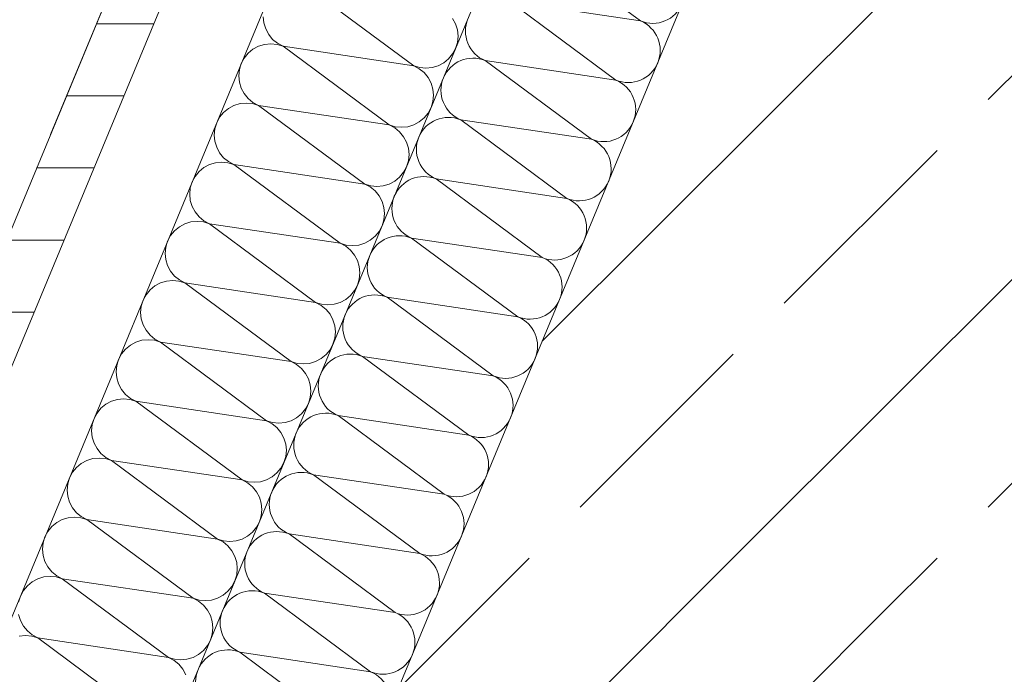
# Model space of a CAD drawing. Header units: metres. Extents: x -89 to 754, y -195 to 69.
# Tile 90 of 211: x -3.076 to -2.666, y 4.979 to 5.252. Entities that reach past the tile are written whole.
import ezdxf

# ---------------------------------------------------------------- set-up
doc = ezdxf.new("R2010")
doc.units = ezdxf.units.M
doc.header["$MEASUREMENT"] = 0
doc.linetypes.add('Strichlinie_ eng', pattern=[0.115, 0.075, -0.04])
for name, color, linetype in [('10 Fassade', 7, 'Continuous'), ('30 Dach', 7, 'Continuous'), ('95 Ausführungsplanung Bemaßung', 7, 'Continuous'), ('Neubau_10 Wand außen', 7, 'Continuous')]:
    doc.layers.add(name, color=color, linetype=linetype)
doc.styles.add('ERSTELLTER_STIL_3', font='ARIALN.TTF')
doc.dimstyles.new('ERSTELLTER_STIL__4', dxfattribs={"dimtxt": 0.15, "dimasz": 0.095143, "dimexe": 0.18, "dimexo": 0.0625, "dimgap": 0, "dimtad": 1, "dimzin": 0, "dimdsep": 46, "dimtxsty": 'ERSTELLTER_STIL_3', "dimblk": 'ARROWHEAD_6', "dimblk1": 'ARROWHEAD_6', "dimblk2": 'ARROWHEAD_6', "dimcen": 0.09, "dimse1": 1, "dimse2": 1, "dimclrd": 7, "dimclre": 7, "dimclrt": 7, "dimazin": 0, "dimtfac": 1, "dimtdec": 4, "dimtmove": 0, "dimatfit": 3, "dimfxl": 1, "dimtolj": 1, "dimtzin": 0, "dimarcsym": 0})
pattern_1 = [(45, (0, 0), (-0.0848528, 0.0848528), []), (45, (-0.04243, 0.04243), (-0.0848528, 0.0848528), [0.09, -0.03])]

# ---------------------------------------------------------------- blocks, each defined once
blk = doc.blocks.new('*X102')
at = {"layer": 'Neubau_10 Wand außen', "color": 8, "linetype": 'Continuous', "lineweight": 9}
for p, q in [((-2.95596, 5.26533), (-2.91179, 5.2326)), ((-2.9744, 5.25301), (-2.97414, 5.25041)), ((-2.89437, 5.25002), (-2.8956, 5.25233)), ((-2.97414, 5.25041), (-2.97338, 5.24791)), ((-2.89361, 5.24752), (-2.89437, 5.25002)), ((-2.97338, 5.24791), (-2.97215, 5.2456)), ((-2.97215, 5.2456), (-2.97049, 5.24358)), ((-2.89335, 5.24492), (-2.89361, 5.24752)), ((-2.89361, 5.24232), (-2.89335, 5.24492)), ((-2.97637, 5.24069), (-2.97868, 5.23946)), ((-2.97387, 5.24145), (-2.97637, 5.24069)), ((-2.97127, 5.24171), (-2.97387, 5.24145)), ((-2.96867, 5.24145), (-2.97127, 5.24171)), ((-2.97049, 5.24358), (-2.96847, 5.24193)), ((-2.96617, 5.24069), (-2.96867, 5.24145)), ((-2.96847, 5.24193), (-2.96617, 5.24069)), ((-2.96617, 5.24069), (-2.91179, 5.2326)), ((-2.96617, 5.24069), (-2.92199, 5.20797)), ((-2.89437, 5.23982), (-2.89361, 5.24232)), ((-2.98235, 5.23578), (-2.98359, 5.23348)), ((-2.9807, 5.2378), (-2.98235, 5.23578)), ((-2.97868, 5.23946), (-2.9807, 5.2378)), ((-2.89726, 5.23549), (-2.8956, 5.23751)), ((-2.8956, 5.23751), (-2.89437, 5.23982)), ((-2.98359, 5.23348), (-2.98435, 5.23098)), ((-2.91179, 5.2326), (-2.90929, 5.23184)), ((-2.90948, 5.23137), (-2.91179, 5.2326)), ((-2.90929, 5.23184), (-2.90669, 5.23159)), ((-2.90669, 5.23159), (-2.90409, 5.23184)), ((-2.90409, 5.23184), (-2.90158, 5.2326)), ((-2.90158, 5.2326), (-2.89928, 5.23383)), ((-2.89928, 5.23383), (-2.89726, 5.23549)), ((-2.98435, 5.23098), (-2.9846, 5.22837)), ((-2.9846, 5.22837), (-2.98435, 5.22577)), ((-2.90746, 5.22971), (-2.90948, 5.23137)), ((-2.90581, 5.22769), (-2.90746, 5.22971)), ((-2.90457, 5.22539), (-2.90581, 5.22769)), ((-2.98435, 5.22577), (-2.98359, 5.22327)), ((-2.90382, 5.22288), (-2.90457, 5.22539)), ((-2.98359, 5.22327), (-2.98235, 5.22097)), ((-2.98235, 5.22097), (-2.9807, 5.21895)), ((-2.90356, 5.22028), (-2.90382, 5.22288)), ((-2.90382, 5.21768), (-2.90356, 5.22028)), ((-2.98658, 5.21606), (-2.98888, 5.21482)), ((-2.98407, 5.21682), (-2.98658, 5.21606)), ((-2.98147, 5.21707), (-2.98407, 5.21682)), ((-2.97887, 5.21682), (-2.98147, 5.21707)), ((-2.9807, 5.21895), (-2.97868, 5.21729)), ((-2.97637, 5.21606), (-2.97887, 5.21682)), ((-2.97868, 5.21729), (-2.97637, 5.21606)), ((-2.97637, 5.21606), (-2.9322, 5.18333)), ((-2.97637, 5.21606), (-2.92199, 5.20797)), ((-2.90457, 5.21518), (-2.90382, 5.21768)), ((-2.9909, 5.21317), (-2.99256, 5.21115)), ((-2.98888, 5.21482), (-2.9909, 5.21317)), ((-2.90746, 5.21086), (-2.90581, 5.21288)), ((-2.90581, 5.21288), (-2.90457, 5.21518)), ((-2.99379, 5.20884), (-2.99455, 5.20634)), ((-2.99256, 5.21115), (-2.99379, 5.20884)), ((-2.92199, 5.20797), (-2.91949, 5.20721)), ((-2.91969, 5.20673), (-2.92199, 5.20797)), ((-2.91949, 5.20721), (-2.91689, 5.20695)), ((-2.91689, 5.20695), (-2.91429, 5.20721)), ((-2.91429, 5.20721), (-2.91179, 5.20797)), ((-2.91179, 5.20797), (-2.90948, 5.2092)), ((-2.90948, 5.2092), (-2.90746, 5.21086)), ((-2.99455, 5.20634), (-2.99481, 5.20374)), ((-2.99481, 5.20374), (-2.99455, 5.20114)), ((-2.91767, 5.20507), (-2.91969, 5.20673)), ((-2.91601, 5.20305), (-2.91767, 5.20507)), ((-2.91478, 5.20075), (-2.91601, 5.20305)), ((-2.99455, 5.20114), (-2.99379, 5.19864)), ((-2.91402, 5.19825), (-2.91478, 5.20075)), ((-2.99379, 5.19864), (-2.99256, 5.19633)), ((-2.99256, 5.19633), (-2.9909, 5.19431)), ((-2.91376, 5.19565), (-2.91402, 5.19825)), ((-2.91402, 5.19305), (-2.91376, 5.19565)), ((-2.99678, 5.19142), (-2.99909, 5.19019)), ((-2.99428, 5.19218), (-2.99678, 5.19142)), ((-2.99168, 5.19243), (-2.99428, 5.19218)), ((-2.98908, 5.19218), (-2.99168, 5.19243)), ((-2.9909, 5.19431), (-2.98888, 5.19265)), ((-2.98658, 5.19142), (-2.98908, 5.19218)), ((-2.98888, 5.19265), (-2.98658, 5.19142)), ((-2.98658, 5.19142), (-2.9322, 5.18333)), ((-2.98658, 5.19142), (-2.9424, 5.15869)), ((-2.91478, 5.19054), (-2.91402, 5.19305)), ((-3.00111, 5.18853), (-3.00276, 5.18651)), ((-2.99909, 5.19019), (-3.00111, 5.18853)), ((-2.91767, 5.18622), (-2.91601, 5.18824)), ((-2.91601, 5.18824), (-2.91478, 5.19054)), ((-3.004, 5.1842), (-3.00476, 5.1817)), ((-3.00276, 5.18651), (-3.004, 5.1842)), ((-2.9322, 5.18333), (-2.9297, 5.18257)), ((-2.92989, 5.1821), (-2.9322, 5.18333)), ((-2.9297, 5.18257), (-2.9271, 5.18231)), ((-2.9271, 5.18231), (-2.9245, 5.18257)), ((-2.9245, 5.18257), (-2.92199, 5.18333)), ((-2.92199, 5.18333), (-2.91969, 5.18456)), ((-2.91969, 5.18456), (-2.91767, 5.18622)), ((-3.00476, 5.1817), (-3.00501, 5.1791)), ((-3.00501, 5.1791), (-3.00476, 5.1765)), ((-2.92787, 5.18044), (-2.92989, 5.1821)), ((-2.92622, 5.17842), (-2.92787, 5.18044)), ((-2.92498, 5.17611), (-2.92622, 5.17842)), ((-3.00476, 5.1765), (-3.004, 5.174)), ((-2.92422, 5.17361), (-2.92498, 5.17611)), ((-3.004, 5.174), (-3.00276, 5.17169)), ((-3.00276, 5.17169), (-3.00111, 5.16967)), ((-2.92397, 5.17101), (-2.92422, 5.17361)), ((-2.92422, 5.16841), (-2.92397, 5.17101)), ((-3.00699, 5.16678), (-3.00929, 5.16555)), ((-3.00448, 5.16754), (-3.00699, 5.16678)), ((-3.00188, 5.1678), (-3.00448, 5.16754)), ((-2.99928, 5.16754), (-3.00188, 5.1678)), ((-3.00111, 5.16967), (-2.99909, 5.16801)), ((-2.99678, 5.16678), (-2.99928, 5.16754)), ((-2.99909, 5.16801), (-2.99678, 5.16678)), ((-2.99678, 5.16678), (-2.9424, 5.15869)), ((-2.99678, 5.16678), (-2.95261, 5.13405)), ((-2.92498, 5.16591), (-2.92422, 5.16841)), ((-3.01131, 5.16389), (-3.01297, 5.16187)), ((-3.00929, 5.16555), (-3.01131, 5.16389)), ((-2.92787, 5.16158), (-2.92622, 5.1636)), ((-2.92622, 5.1636), (-2.92498, 5.16591)), ((-3.0142, 5.15957), (-3.01496, 5.15707)), ((-3.01297, 5.16187), (-3.0142, 5.15957)), ((-2.9424, 5.15869), (-2.9399, 5.15793)), ((-2.9401, 5.15746), (-2.9424, 5.15869)), ((-2.9399, 5.15793), (-2.9373, 5.15768)), ((-2.9373, 5.15768), (-2.9347, 5.15793)), ((-2.9347, 5.15793), (-2.9322, 5.15869)), ((-2.9322, 5.15869), (-2.92989, 5.15992)), ((-2.92989, 5.15992), (-2.92787, 5.16158)), ((-3.01496, 5.15707), (-3.01522, 5.15446)), ((-3.01522, 5.15446), (-3.01496, 5.15186)), ((-2.93808, 5.1558), (-2.9401, 5.15746)), ((-2.93642, 5.15378), (-2.93808, 5.1558)), ((-3.01496, 5.15186), (-3.0142, 5.14936)), ((-2.93519, 5.15148), (-2.93642, 5.15378)), ((-2.93443, 5.14897), (-2.93519, 5.15148)), ((-3.0142, 5.14936), (-3.01297, 5.14706)), ((-3.01297, 5.14706), (-3.01131, 5.14504)), ((-2.93417, 5.14637), (-2.93443, 5.14897)), ((-2.93443, 5.14377), (-2.93417, 5.14637)), ((-3.01719, 5.14215), (-3.0195, 5.14091)), ((-3.01469, 5.1429), (-3.01719, 5.14215)), ((-3.01209, 5.14316), (-3.01469, 5.1429)), ((-3.00949, 5.1429), (-3.01209, 5.14316)), ((-3.01131, 5.14504), (-3.00929, 5.14338)), ((-3.00699, 5.14215), (-3.00949, 5.1429)), ((-3.00929, 5.14338), (-3.00699, 5.14215)), ((-3.00699, 5.14215), (-2.96281, 5.10942)), ((-3.00699, 5.14215), (-2.95261, 5.13405)), ((-2.93519, 5.14127), (-2.93443, 5.14377)), ((-3.02152, 5.13926), (-3.02317, 5.13724)), ((-3.0195, 5.14091), (-3.02152, 5.13926)), ((-2.93808, 5.13694), (-2.93642, 5.13897)), ((-2.93642, 5.13897), (-2.93519, 5.14127)), ((-3.02441, 5.13493), (-3.02517, 5.13243)), ((-3.02317, 5.13724), (-3.02441, 5.13493)), ((-2.95261, 5.13405), (-2.95011, 5.1333)), ((-2.9503, 5.13282), (-2.95261, 5.13405)), ((-2.94491, 5.1333), (-2.9424, 5.13405)), ((-2.9424, 5.13405), (-2.9401, 5.13529)), ((-2.9401, 5.13529), (-2.93808, 5.13694)), ((-3.02517, 5.13243), (-3.02542, 5.12983)), ((-3.02542, 5.12983), (-3.02517, 5.12723)), ((-2.94828, 5.13116), (-2.9503, 5.13282)), ((-2.95011, 5.1333), (-2.94751, 5.13304)), ((-2.94663, 5.12914), (-2.94828, 5.13116)), ((-2.94751, 5.13304), (-2.94491, 5.1333)), ((-3.02517, 5.12723), (-3.02441, 5.12473)), ((-2.94539, 5.12684), (-2.94663, 5.12914)), ((-2.94463, 5.12434), (-2.94539, 5.12684)), ((-3.02441, 5.12473), (-3.02317, 5.12242)), ((-3.02317, 5.12242), (-3.02152, 5.1204)), ((-2.94438, 5.12174), (-2.94463, 5.12434)), ((-2.94463, 5.11914), (-2.94438, 5.12174)), ((-3.0274, 5.11751), (-3.0297, 5.11628)), ((-3.02489, 5.11827), (-3.0274, 5.11751)), ((-3.02229, 5.11852), (-3.02489, 5.11827)), ((-3.01969, 5.11827), (-3.02229, 5.11852)), ((-3.02152, 5.1204), (-3.0195, 5.11874)), ((-3.01719, 5.11751), (-3.01969, 5.11827)), ((-3.0195, 5.11874), (-3.01719, 5.11751)), ((-3.01719, 5.11751), (-2.96281, 5.10942)), ((-3.01719, 5.11751), (-2.97302, 5.08478)), ((-2.94539, 5.11663), (-2.94463, 5.11914)), ((-3.03172, 5.11462), (-3.03338, 5.1126)), ((-3.0297, 5.11628), (-3.03172, 5.11462)), ((-2.94828, 5.11231), (-2.94663, 5.11433)), ((-2.94663, 5.11433), (-2.94539, 5.11663)), ((-3.03461, 5.11029), (-3.03537, 5.10779)), ((-3.03338, 5.1126), (-3.03461, 5.11029)), ((-2.96281, 5.10942), (-2.96031, 5.10866)), ((-2.96051, 5.10819), (-2.96281, 5.10942)), ((-2.95511, 5.10866), (-2.95261, 5.10942)), ((-2.95261, 5.10942), (-2.9503, 5.11065)), ((-2.9503, 5.11065), (-2.94828, 5.11231)), ((-3.03537, 5.10779), (-3.03563, 5.10519)), ((-3.03563, 5.10519), (-3.03537, 5.10259)), ((-2.95849, 5.10653), (-2.96051, 5.10819)), ((-2.96031, 5.10866), (-2.95771, 5.1084)), ((-2.95683, 5.10451), (-2.95849, 5.10653)), ((-2.95771, 5.1084), (-2.95511, 5.10866)), ((-3.03537, 5.10259), (-3.03461, 5.10009)), ((-2.9556, 5.1022), (-2.95683, 5.10451)), ((-2.95484, 5.0997), (-2.9556, 5.1022)), ((-3.03461, 5.10009), (-3.03338, 5.09778)), ((-3.03338, 5.09778), (-3.03172, 5.09576)), ((-2.95458, 5.0971), (-2.95484, 5.0997)), ((-2.95484, 5.0945), (-2.95458, 5.0971)), ((-3.0376, 5.09287), (-3.03991, 5.09164)), ((-3.0351, 5.09363), (-3.0376, 5.09287)), ((-3.0325, 5.09389), (-3.0351, 5.09363)), ((-3.0299, 5.09363), (-3.0325, 5.09389)), ((-3.03172, 5.09576), (-3.0297, 5.0941)), ((-3.0274, 5.09287), (-3.0299, 5.09363)), ((-3.0297, 5.0941), (-3.0274, 5.09287)), ((-3.0274, 5.09287), (-2.97302, 5.08478)), ((-3.0274, 5.09287), (-2.98322, 5.06014)), ((-2.9556, 5.092), (-2.95484, 5.0945)), ((-3.04193, 5.08998), (-3.04358, 5.08796)), ((-3.03991, 5.09164), (-3.04193, 5.08998)), ((-2.95849, 5.08767), (-2.95683, 5.08969)), ((-2.95683, 5.08969), (-2.9556, 5.092)), ((-3.04482, 5.08566), (-3.04557, 5.08316)), ((-3.04358, 5.08796), (-3.04482, 5.08566)), ((-2.97302, 5.08478), (-2.97052, 5.08402)), ((-2.97071, 5.08355), (-2.97302, 5.08478)), ((-2.96532, 5.08402), (-2.96281, 5.08478)), ((-2.96281, 5.08478), (-2.96051, 5.08601)), ((-2.96051, 5.08601), (-2.95849, 5.08767)), ((-3.04557, 5.08316), (-3.04583, 5.08055)), ((-3.04583, 5.08055), (-3.04557, 5.07795)), ((-2.96869, 5.08189), (-2.97071, 5.08355)), ((-2.97052, 5.08402), (-2.96792, 5.08377)), ((-2.96704, 5.07987), (-2.96869, 5.08189)), ((-2.96792, 5.08377), (-2.96532, 5.08402)), ((-3.04557, 5.07795), (-3.04482, 5.07545)), ((-2.9658, 5.07757), (-2.96704, 5.07987)), ((-2.96504, 5.07506), (-2.9658, 5.07757)), ((-3.04482, 5.07545), (-3.04358, 5.07315)), ((-3.04358, 5.07315), (-3.04193, 5.07113)), ((-2.96479, 5.07246), (-2.96504, 5.07506)), ((-2.96504, 5.06986), (-2.96479, 5.07246)), ((-3.0478, 5.06824), (-3.05011, 5.067)), ((-3.0453, 5.06899), (-3.0478, 5.06824)), ((-3.0427, 5.06925), (-3.0453, 5.06899)), ((-3.0401, 5.06899), (-3.0427, 5.06925)), ((-3.04193, 5.07113), (-3.03991, 5.06947)), ((-3.0376, 5.06824), (-3.0401, 5.06899)), ((-3.03991, 5.06947), (-3.0376, 5.06824)), ((-3.0376, 5.06824), (-2.99343, 5.03551)), ((-3.0376, 5.06824), (-2.98322, 5.06014)), ((-2.9658, 5.06736), (-2.96504, 5.06986)), ((-3.05213, 5.06535), (-3.05379, 5.06332)), ((-3.05011, 5.067), (-3.05213, 5.06535)), ((-2.96869, 5.06303), (-2.96704, 5.06506)), ((-2.96704, 5.06506), (-2.9658, 5.06736)), ((-3.05502, 5.06102), (-3.05578, 5.05852)), ((-3.05379, 5.06332), (-3.05502, 5.06102)), ((-2.98322, 5.06014), (-2.98072, 5.05939)), ((-2.98092, 5.05891), (-2.98322, 5.06014)), ((-2.97552, 5.05939), (-2.97302, 5.06014)), ((-2.97302, 5.06014), (-2.97071, 5.06138)), ((-2.97071, 5.06138), (-2.96869, 5.06303)), ((-3.05578, 5.05852), (-3.05604, 5.05592)), ((-3.05604, 5.05592), (-3.05578, 5.05332)), ((-2.9789, 5.05725), (-2.98092, 5.05891)), ((-2.98072, 5.05939), (-2.97812, 5.05913)), ((-2.97724, 5.05523), (-2.9789, 5.05725)), ((-2.97812, 5.05913), (-2.97552, 5.05939)), ((-3.05578, 5.05332), (-3.05502, 5.05081)), ((-2.97601, 5.05293), (-2.97724, 5.05523)), ((-2.97525, 5.05043), (-2.97601, 5.05293)), ((-3.05502, 5.05081), (-3.05379, 5.04851)), ((-3.05379, 5.04851), (-3.05213, 5.04649)), ((-2.97499, 5.04783), (-2.97525, 5.05043)), ((-2.97525, 5.04522), (-2.97499, 5.04783)), ((-3.05801, 5.0436), (-3.06032, 5.04237)), ((-3.05551, 5.04436), (-3.05801, 5.0436)), ((-3.05291, 5.04461), (-3.05551, 5.04436)), ((-3.05031, 5.04436), (-3.05291, 5.04461)), ((-3.05213, 5.04649), (-3.05011, 5.04483)), ((-3.0478, 5.0436), (-3.05031, 5.04436)), ((-3.05011, 5.04483), (-3.0478, 5.0436)), ((-3.0478, 5.0436), (-2.99343, 5.03551)), ((-3.0478, 5.0436), (-3.00363, 5.01087)), ((-2.97601, 5.04272), (-2.97525, 5.04522)), ((-3.06234, 5.04071), (-3.06399, 5.03869)), ((-3.06032, 5.04237), (-3.06234, 5.04071)), ((-2.9789, 5.0384), (-2.97724, 5.04042)), ((-2.97724, 5.04042), (-2.97601, 5.04272)), ((-3.06523, 5.03638), (-3.06598, 5.03388)), ((-3.06399, 5.03869), (-3.06523, 5.03638)), ((-2.99343, 5.03551), (-2.99093, 5.03475)), ((-2.99112, 5.03428), (-2.99343, 5.03551)), ((-2.98573, 5.03475), (-2.98322, 5.03551)), ((-2.98322, 5.03551), (-2.98092, 5.03674)), ((-2.98092, 5.03674), (-2.9789, 5.0384)), ((-3.06598, 5.03388), (-3.06624, 5.03128)), ((-3.06624, 5.03128), (-3.06598, 5.02868)), ((-2.9891, 5.03262), (-2.99112, 5.03428)), ((-2.99093, 5.03475), (-2.98833, 5.03449)), ((-2.98745, 5.0306), (-2.9891, 5.03262)), ((-2.98833, 5.03449), (-2.98573, 5.03475)), ((-3.06598, 5.02868), (-3.06523, 5.02618)), ((-2.98621, 5.02829), (-2.98745, 5.0306)), ((-2.98545, 5.02579), (-2.98621, 5.02829)), ((-3.06523, 5.02618), (-3.06399, 5.02387)), ((-3.06399, 5.02387), (-3.06234, 5.02185)), ((-2.9852, 5.02319), (-2.98545, 5.02579)), ((-2.98545, 5.02059), (-2.9852, 5.02319)), ((-3.06821, 5.01896), (-3.07052, 5.01773)), ((-3.06571, 5.01972), (-3.06821, 5.01896)), ((-3.06311, 5.01998), (-3.06571, 5.01972)), ((-3.06051, 5.01972), (-3.06311, 5.01998)), ((-3.06234, 5.02185), (-3.06032, 5.02019)), ((-3.05801, 5.01896), (-3.06051, 5.01972)), ((-3.06032, 5.02019), (-3.05801, 5.01896)), ((-3.05801, 5.01896), (-3.00363, 5.01087)), ((-3.05801, 5.01896), (-3.01384, 4.98623)), ((-2.98621, 5.01809), (-2.98545, 5.02059)), ((-3.07254, 5.01607), (-3.0742, 5.01405)), ((-3.07052, 5.01773), (-3.07254, 5.01607)), ((-2.9891, 5.01376), (-2.98745, 5.01578)), ((-2.98745, 5.01578), (-2.98621, 5.01809)), ((-3.07543, 5.01175), (-3.07619, 5.00924)), ((-3.0742, 5.01405), (-3.07543, 5.01175)), ((-3.00363, 5.01087), (-3.00113, 5.01011)), ((-3.00133, 5.00964), (-3.00363, 5.01087)), ((-2.99593, 5.01011), (-2.99343, 5.01087)), ((-2.99343, 5.01087), (-2.99112, 5.0121)), ((-2.99112, 5.0121), (-2.9891, 5.01376)), ((-2.99931, 5.00798), (-3.00133, 5.00964)), ((-3.00113, 5.01011), (-2.99853, 5.00986)), ((-2.99765, 5.00596), (-2.99931, 5.00798)), ((-2.99853, 5.00986), (-2.99593, 5.01011)), ((-3.07619, 5.00404), (-3.07543, 5.00154)), ((-2.99642, 5.00365), (-2.99765, 5.00596)), ((-2.99566, 5.00115), (-2.99642, 5.00365)), ((-3.07543, 5.00154), (-3.0742, 4.99924)), ((-3.0742, 4.99924), (-3.07254, 4.99722)), ((-2.9954, 4.99855), (-2.99566, 5.00115)), ((-2.99566, 4.99595), (-2.9954, 4.99855)), ((-3.07332, 4.99534), (-3.07592, 4.99508)), ((-3.07072, 4.99508), (-3.07332, 4.99534)), ((-3.07254, 4.99722), (-3.07052, 4.99556)), ((-3.06821, 4.99433), (-3.07072, 4.99508)), ((-3.07052, 4.99556), (-3.06821, 4.99433)), ((-3.06821, 4.99433), (-3.02404, 4.9616)), ((-3.06821, 4.99433), (-3.01384, 4.98623)), ((-2.99642, 4.99345), (-2.99566, 4.99595)), ((-2.99931, 4.98912), (-2.99765, 4.99114)), ((-2.99765, 4.99114), (-2.99642, 4.99345)), ((-3.01384, 4.98623), (-3.01134, 4.98548)), ((-3.01153, 4.985), (-3.01384, 4.98623)), ((-3.00614, 4.98548), (-3.00363, 4.98623)), ((-3.00363, 4.98623), (-3.00133, 4.98747)), ((-3.00133, 4.98747), (-2.99931, 4.98912)), ((-3.00951, 4.98334), (-3.01153, 4.985)), ((-3.01134, 4.98548), (-3.00874, 4.98522)), ((-3.00785, 4.98132), (-3.00951, 4.98334)), ((-3.00874, 4.98522), (-3.00614, 4.98548)), ((-3.00662, 4.97902), (-3.00785, 4.98132))]:
    blk.add_line(p, q, dxfattribs=at)
blk = doc.blocks.new('*X107')
at = {"layer": 'Neubau_10 Wand außen', "color": 8, "linetype": 'Continuous', "lineweight": 9}
for p, q in [((-2.86164, 5.28399), (-2.81747, 5.25126)), ((-2.87185, 5.25935), (-2.82767, 5.22662)), ((-2.87185, 5.25935), (-2.81747, 5.25126)), ((-2.88205, 5.23472), (-2.82767, 5.22662)), ((-2.88205, 5.23472), (-2.83788, 5.20199)), ((-2.89226, 5.21008), (-2.83788, 5.20199)), ((-2.89226, 5.21008), (-2.84808, 5.17735)), ((-2.90246, 5.18544), (-2.85829, 5.15271)), ((-2.90246, 5.18544), (-2.84808, 5.17735)), ((-2.91267, 5.1608), (-2.85829, 5.15271)), ((-2.91267, 5.1608), (-2.86849, 5.12808)), ((-2.92287, 5.13617), (-2.86849, 5.12808)), ((-2.92287, 5.13617), (-2.8787, 5.10344)), ((-2.93308, 5.11153), (-2.8889, 5.0788)), ((-2.93308, 5.11153), (-2.8787, 5.10344)), ((-2.94328, 5.08689), (-2.8889, 5.0788)), ((-2.94328, 5.08689), (-2.89911, 5.05417)), ((-2.95348, 5.06226), (-2.89911, 5.05417)), ((-2.95348, 5.06226), (-2.90931, 5.02953)), ((-2.96369, 5.03762), (-2.91952, 5.00489)), ((-2.96369, 5.03762), (-2.90931, 5.02953)), ((-2.97389, 5.01298), (-2.91952, 5.00489)), ((-2.97389, 5.01298), (-2.92972, 4.98026)), ((-2.9841, 4.98835), (-2.92972, 4.98026)), ((-2.9841, 4.98835), (-2.93993, 4.95562))]:
    blk.add_line(p, q, dxfattribs=at)
for centre, start, end in [((-2.81237, 5.26358), 247.5, 337.5), ((-2.87695, 5.24703), 157.5, 247.5), ((-2.82257, 5.23894), 337.5, 67.5), ((-2.88715, 5.2224), 67.5, 157.5), ((-2.82257, 5.23894), 247.5, 337.5), ((-2.88715, 5.2224), 157.5, 247.5), ((-2.83278, 5.21431), 337.5, 67.5), ((-2.89736, 5.19776), 67.5, 157.5), ((-2.83278, 5.21431), 247.5, 337.5), ((-2.89736, 5.19776), 157.5, 247.5), ((-2.84298, 5.18967), 337.5, 67.5), ((-2.90756, 5.17312), 67.5, 157.5), ((-2.84298, 5.18967), 247.5, 337.5), ((-2.90756, 5.17312), 157.5, 247.5), ((-2.85319, 5.16503), 337.5, 67.5), ((-2.91777, 5.14849), 67.5, 157.5), ((-2.85319, 5.16503), 247.5, 337.5), ((-2.91777, 5.14849), 157.5, 247.5), ((-2.86339, 5.1404), 337.5, 67.5), ((-2.92797, 5.12385), 67.5, 157.5), ((-2.86339, 5.1404), 247.5, 337.5), ((-2.92797, 5.12385), 157.5, 247.5), ((-2.8736, 5.11576), 337.5, 67.5), ((-2.93818, 5.09921), 67.5, 157.5), ((-2.8736, 5.11576), 247.5, 337.5), ((-2.93818, 5.09921), 157.5, 247.5), ((-2.8838, 5.09112), 337.5, 67.5), ((-2.94838, 5.07458), 67.5, 157.5), ((-2.8838, 5.09112), 247.5, 337.5), ((-2.94838, 5.07458), 157.5, 247.5), ((-2.89401, 5.06648), 337.5, 67.5), ((-2.95859, 5.04994), 67.5, 157.5), ((-2.89401, 5.06648), 247.5, 337.5), ((-2.95859, 5.04994), 157.5, 247.5), ((-2.90421, 5.04185), 337.5, 67.5), ((-2.96879, 5.0253), 67.5, 157.5), ((-2.90421, 5.04185), 247.5, 337.5), ((-2.96879, 5.0253), 157.5, 247.5), ((-2.91442, 5.01721), 337.5, 67.5), ((-2.979, 5.00067), 67.5, 157.5), ((-2.91442, 5.01721), 247.5, 337.5), ((-2.979, 5.00067), 157.5, 247.5), ((-2.92462, 4.99257), 337.5, 67.5), ((-2.9892, 4.97603), 67.5, 157.5), ((-2.92462, 4.99257), 247.5, 337.5), ((-2.9892, 4.97603), 157.5, 247.5), ((-2.93483, 4.96794), 337.5, 67.5)]:
    blk.add_arc(centre, 0.01333, start, end, dxfattribs=at)
blk = doc.blocks.new('*D735')
at = {"layer": '95 Ausführungsplanung Bemaßung', "color": 7, "linetype": 'Continuous', "lineweight": 9}
for p, q in [((-1.35914, 15.06575), (-0.28907, 17.64914)), ((-1.38624, 15.13117), (-1.33204, 15.00032)), ((-1.2724, 15.02982), (-1.44589, 15.10168)), ((-5.29202, 5.57093), (-1.35914, 15.06575)), ((-5.31912, 5.63636), (-5.26492, 5.50551))]:
    blk.add_line(p, q, dxfattribs=at)
at = {"layer": '95 Ausführungsplanung Bemaßung', "color": 7, "lineweight": 9, "insert": (-3.41641, 10.08627), "char_height": 0.15, "attachment_point": 7, "rotation": 67.5, "style": 'ERSTELLTER_STIL_3'}
blk.add_mtext('\\A1;{\\pql;\\fArial Narrow|b0|i0|c0|p0;\\W1.000000;10,27\\fArial Narrow|b0|i0|c0|p0;\\W1.000000;\\A1{\\H.66x;\\S5^  ;}}', dxfattribs=at)
blk = doc.blocks.new('ARROWHEAD_6')
at = {"color": 0, "linetype": 'Continuous', "lineweight": 0}
for p, q in [((-0.5, -0.5), (0.5, 0.5)), ((0, 0), (-1, 0))]:
    blk.add_line(p, q, dxfattribs=at)
blk = doc.blocks.new('*D740')
at = {"layer": '95 Ausführungsplanung Bemaßung', "color": 7, "linetype": 'Continuous', "lineweight": 9}
for p, q in [((-4.92247, 5.41786), (-4.83751, 5.62296)), ((-4.94957, 5.48329), (-4.89537, 5.35244)), ((-4.83573, 5.38193), (-5.00921, 5.45379)), ((-8.81168, -3.97153), (-4.92247, 5.41786)), ((-8.83878, -3.9061), (-8.78458, -4.03695)), ((-8.72494, -4.00746), (-8.89843, -3.9356)), ((-8.90353, -4.19326), (-8.81168, -3.97153))]:
    blk.add_line(p, q, dxfattribs=at)
at = {"layer": '95 Ausführungsplanung Bemaßung', "color": 7, "lineweight": 9, "char_height": 0.15, "attachment_point": 7, "rotation": 67.5, "style": 'ERSTELLTER_STIL_3'}
for s, insert in [('\\A1;{\\pql;\\fArial Narrow|b0|i0|c0|p0;\\W1.000000;22}', (-5.04327, 5.20463)), ('\\A1;{\\pql;\\fArial Narrow|b0|i0|c0|p0;\\W1.000000;10,16\\fArial Narrow|b0|i0|c0|p0;\\W1.000000;\\A1{\\H.66x;\\S5^  ;}}', (-6.9579, 0.49109)), ('\\A1;{\\pql;\\fArial Narrow|b0|i0|c0|p0;\\W1.000000;24}', (-8.82024, -3.91378))]:
    blk.add_mtext(s, dxfattribs=dict(at, insert=insert))
blk = doc.blocks.new('*D741')
at = {"layer": '95 Ausführungsplanung Bemaßung', "color": 7, "linetype": 'Continuous', "lineweight": 9}
for p, q in [((-4.83751, 5.62296), (-4.74567, 5.84469)), ((-4.86461, 5.68839), (-4.81041, 5.55754)), ((-4.75077, 5.58703), (-4.92426, 5.65889)), ((-4.92247, 5.41786), (-4.83751, 5.62296)), ((-4.94957, 5.48329), (-4.89537, 5.35244))]:
    blk.add_line(p, q, dxfattribs=at)
blk = doc.blocks.new('*D742')
at = {"layer": '95 Ausführungsplanung Bemaßung', "color": 7, "linetype": 'Continuous', "lineweight": 9}
for p, q in [((-4.77277, 5.91012), (-4.71857, 5.77927)), ((-4.83751, 5.62296), (-4.74567, 5.84469)), ((-4.86461, 5.68839), (-4.81041, 5.55754)), ((-4.75077, 5.58703), (-4.92426, 5.65889))]:
    blk.add_line(p, q, dxfattribs=at)
blk = doc.blocks.new('*D743')
at = {"layer": '95 Ausführungsplanung Bemaßung', "color": 7, "linetype": 'Continuous', "lineweight": 9}
for p, q in [((-1.04636, 14.77563), (-0.98959, 14.91268)), ((-1.07346, 14.84106), (-1.01925, 14.7102)), ((-4.74567, 5.84469), (-1.04636, 14.77563)), ((-4.77277, 5.91012), (-4.71857, 5.77927)), ((-4.65893, 5.80876), (-4.83241, 5.88062)), ((-4.83751, 5.62296), (-4.74567, 5.84469))]:
    blk.add_line(p, q, dxfattribs=at)
at = {"layer": '95 Ausführungsplanung Bemaßung', "color": 7, "lineweight": 9, "char_height": 0.15, "attachment_point": 7, "rotation": 67.5, "style": 'ERSTELLTER_STIL_3'}
for s, insert in [('\\A1;{\\pql;\\fArial Narrow|b0|i0|c0|p0;\\W1.000000;15}', (-1.16715, 14.5624)), ('\\A1;{\\pql;\\fArial Narrow|b0|i0|c0|p0;\\W1.000000;9,66\\fArial Narrow|b0|i0|c0|p0;\\W1.000000;\\A1{\\H.66x;\\S5^  ;}}', (-2.96836, 10.1227)), ('\\A1;{\\pql;\\fArial Narrow|b0|i0|c0|p0;\\W1.000000;24}', (-4.75422, 5.90244))]:
    blk.add_mtext(s, dxfattribs=dict(at, insert=insert))
blk = doc.blocks.new('*D755')
at = {"layer": '95 Ausführungsplanung Bemaßung', "color": 7, "linetype": 'Continuous', "lineweight": 9}
for p, q in [((-4.55292, 5.26479), (-4.37612, 5.69162)), ((-4.58002, 5.33021), (-4.52582, 5.19936)), ((-4.46617, 5.22886), (-4.63966, 5.30072)), ((-5.52034, 2.92922), (-4.55292, 5.26479)), ((-5.54744, 2.99465), (-5.49324, 2.86379)), ((-5.4336, 2.89329), (-5.60709, 2.96515)), ((-7.43759, -1.69942), (-5.52034, 2.92922))]:
    blk.add_line(p, q, dxfattribs=at)
at = {"layer": '95 Ausführungsplanung Bemaßung', "color": 7, "lineweight": 9, "insert": (-5.12902, 3.95234), "char_height": 0.15, "attachment_point": 7, "rotation": 67.5, "style": 'ERSTELLTER_STIL_3'}
blk.add_mtext('\\A1;{\\pql;\\fArial Narrow|b0|i0|c0|p0;\\W1.000000;2,53}', dxfattribs=at)
blk = doc.blocks.new('*D756')
at = {"layer": '95 Ausführungsplanung Bemaßung', "color": 7, "linetype": 'Continuous', "lineweight": 9}
for p, q in [((-4.37612, 5.69162), (-4.22879, 6.04731)), ((-4.40322, 5.75705), (-4.34902, 5.62619)), ((-4.28938, 5.65569), (-4.46286, 5.72755)), ((-4.55292, 5.26479), (-4.37612, 5.69162)), ((-4.58002, 5.33021), (-4.52582, 5.19936)), ((-4.46617, 5.22886), (-4.63966, 5.30072))]:
    blk.add_line(p, q, dxfattribs=at)
at = {"layer": '95 Ausführungsplanung Bemaßung', "color": 7, "lineweight": 9, "insert": (-4.52919, 5.40046), "char_height": 0.15, "attachment_point": 7, "rotation": 67.5, "style": 'ERSTELLTER_STIL_3'}
blk.add_mtext('\\A1;{\\pql;\\fArial Narrow|b0|i0|c0|p0;\\W1.000000;46}', dxfattribs=at)
blk = doc.blocks.new('*D757')
at = {"layer": '95 Ausführungsplanung Bemaßung', "color": 7, "linetype": 'Continuous', "lineweight": 9}
for p, q in [((-4.25589, 6.11274), (-4.20169, 5.98189)), ((-4.37612, 5.69162), (-4.22879, 6.04731)), ((-4.40322, 5.75705), (-4.34902, 5.62619))]:
    blk.add_line(p, q, dxfattribs=at)
at = {"layer": '95 Ausführungsplanung Bemaßung', "color": 7, "lineweight": 9, "insert": (-4.3724, 5.75941), "char_height": 0.15, "attachment_point": 7, "rotation": 67.5, "style": 'ERSTELLTER_STIL_3'}
blk.add_mtext('\\A1;{\\pql;\\fArial Narrow|b0|i0|c0|p0;\\W1.000000;38\\fArial Narrow|b0|i0|c0|p0;\\W1.000000;\\A1{\\H.66x;\\S5^  ;}}', dxfattribs=at)
blk = doc.blocks.new('*D798')
at = {"layer": '95 Ausführungsplanung Bemaßung', "color": 7, "linetype": 'Continuous', "lineweight": 9}
for p, q in [((-3.6738, 3.72917), (-3.60194, 3.90266)), ((-3.70726, 3.84466), (-3.63787, 3.81592)), ((-3.57244, 3.84302), (-3.70329, 3.78882)), ((-3.63787, 3.81592), (-3.43277, 3.73096)), ((-3.4687, 3.64422), (-3.39684, 3.81771)), ((-3.36734, 3.75806), (-3.49819, 3.70386)), ((-3.43277, 3.73096), (-3.21103, 3.63912))]:
    blk.add_line(p, q, dxfattribs=at)
at = {"layer": '95 Ausführungsplanung Bemaßung', "color": 7, "lineweight": 9, "insert": (-3.8511, 3.93671), "char_height": 0.15, "attachment_point": 7, "rotation": 337.5, "style": 'ERSTELLTER_STIL_3'}
blk.add_mtext('\\A1;{\\pql;\\fArial Narrow|b0|i0|c0|p0;\\W1.000000;22}', dxfattribs=at)
blk = doc.blocks.new('*D799')
at = {"layer": '95 Ausführungsplanung Bemaßung', "color": 7, "linetype": 'Continuous', "lineweight": 9}
for p, q in [((-3.36734, 3.75806), (-3.49819, 3.70386)), ((-3.43277, 3.73096), (-3.21103, 3.63912)), ((-3.24697, 3.55237), (-3.1751, 3.72586)), ((-3.14561, 3.66622), (-3.27646, 3.61202)), ((-3.21103, 3.63912), (-2.04695, 3.15694))]:
    blk.add_line(p, q, dxfattribs=at)
blk = doc.blocks.new('*D800')
at = {"layer": '95 Ausführungsplanung Bemaßung', "color": 7, "linetype": 'Continuous', "lineweight": 9}
for p, q in [((-3.14561, 3.66622), (-3.27646, 3.61202)), ((-3.21103, 3.63912), (-2.04695, 3.15694)), ((-2.08288, 3.07019), (-2.01102, 3.24368)), ((-1.98152, 3.18404), (-2.11237, 3.12984)), ((-2.04695, 3.15694), (-1.82522, 3.06509))]:
    blk.add_line(p, q, dxfattribs=at)
at = {"layer": '95 Ausführungsplanung Bemaßung', "color": 7, "lineweight": 9, "char_height": 0.15, "attachment_point": 7, "rotation": 337.5, "style": 'ERSTELLTER_STIL_3'}
for s, insert in [('\\A1;{\\pql;\\fArial Narrow|b0|i0|c0|p0;\\W1.000000;24}', (-3.15329, 3.64767)), ('\\A1;{\\pql;\\fArial Narrow|b0|i0|c0|p0;\\W1.000000;1,26}', (-2.77365, 3.49042)), ('\\A1;{\\pql;\\fArial Narrow|b0|i0|c0|p0;\\W1.000000;24}', (-2.26018, 3.27773))]:
    blk.add_mtext(s, dxfattribs=dict(at, insert=insert))
blk = doc.blocks.new('*D810')
at = {"layer": '95 Ausführungsplanung Bemaßung', "color": 7, "linetype": 'Continuous', "lineweight": 9}
for p, q in [((2.78623, 26.11882), (2.81498, 26.18822)), ((2.81333, 26.0534), (2.75913, 26.18425)), ((2.87298, 26.08289), (2.69949, 26.15475)), ((-9.73715, -4.11531), (2.78623, 26.11882)), ((-9.76425, -4.04988), (-9.71005, -4.18074)), ((-9.65041, -4.15124), (-9.8239, -4.07938)), ((-9.7659, -4.1847), (-9.73715, -4.11531))]:
    blk.add_line(p, q, dxfattribs=at)
at = {"layer": '95 Ausführungsplanung Bemaßung', "color": 7, "lineweight": 9, "insert": (-3.56629, 10.76968), "char_height": 0.15, "attachment_point": 7, "rotation": 67.5, "style": 'ERSTELLTER_STIL_3'}
blk.add_mtext('\\A1;{\\pql;\\fArial Narrow|b0|i0|c0|p0;\\W1.000000;32,72\\fArial Narrow|b0|i0|c0|p0;\\W1.000000;\\A1{\\H.66x;\\S5^  ;}}', dxfattribs=at)
blk = doc.blocks.new('*D873')
at = {"layer": '95 Ausführungsplanung Bemaßung', "color": 7, "linetype": 'Continuous', "lineweight": 9}
for p, q in [((-2.74872, 5.9625), (-2.82058, 5.78902)), ((-2.78465, 5.87576), (-2.85405, 5.90451)), ((-2.71923, 5.90286), (-2.85008, 5.84866)), ((-2.57955, 5.79081), (-2.78465, 5.87576)), ((-2.54362, 5.87755), (-2.61548, 5.70406)), ((-2.64498, 5.76371), (-2.51412, 5.81791)), ((-2.35782, 5.69896), (-2.57955, 5.79081))]:
    blk.add_line(p, q, dxfattribs=at)
at = {"layer": '95 Ausführungsplanung Bemaßung', "color": 7, "lineweight": 9, "insert": (-2.99789, 5.99656), "char_height": 0.15, "attachment_point": 7, "rotation": 337.5, "style": 'ERSTELLTER_STIL_3'}
blk.add_mtext('\\A1;{\\pql;\\fArial Narrow|b0|i0|c0|p0;\\W1.000000;22}', dxfattribs=at)

msp = doc.modelspace()

# ---------------------------------------------------------------- hatches: boundary and pattern name
at = {"layer": 'Neubau_10 Wand außen', "linetype": 'Continuous', "lineweight": 9}
h = msp.add_hatch(dxfattribs=at)
h.set_pattern_fill('Holzwerkstoff_Sperrholz__D2', color=8, style=0, pattern_type=2)
h.set_pattern_definition([(0, (0, 0), (0, 0.03), [])])
h.paths.add_polyline_path([(-3.2512, 4.74941), (-3.23088, 4.74099), (-2.91516, 5.50319), (-2.93549, 5.51161)])
at = {"layer": 'Neubau_10 Wand außen', "linetype": 'Continuous', "lineweight": 0, "true_color": 0x000000}
h = msp.add_hatch(dxfattribs=at)
h.set_pattern_fill('Beton_Stahlbeton_0001', color=18, style=0, pattern_type=2)
h.set_pattern_definition(pattern_1)
h.paths.add_polyline_path([(-2.73039, 5.42666), (-2.87772, 5.07096), (-2.65599, 4.97912), (-2.50866, 5.33481), (-2.66571, 5.39987)])
h = msp.add_hatch(dxfattribs=at)
h.set_pattern_fill('Beton_Stahlbeton_0001', color=18, style=0, pattern_type=2)
h.set_pattern_definition(pattern_1)
h.paths.add_polyline_path([(-2.87772, 5.07096), (-2.96956, 4.84923), (-2.65599, 4.97912)])

# ---------------------------------------------------------------- linework, layer by layer
at = {"layer": '30 Dach', "color": 7, "linetype": 'Strichlinie_ eng', "lineweight": 9}
msp.add_line((-7.04283, -4.40439), (-2.89148, 5.61786), dxfattribs=at)
at = {"layer": 'Neubau_10 Wand außen', "color": 7, "linetype": 'Continuous', "lineweight": 13}
for p, q in [((-2.91516, 5.50319), (-3.21557, 4.77795)), ((-2.87821, 5.48789), (-3.148, 4.83655)), ((-2.8043, 5.45727), (-3.04347, 4.87985)), ((-2.73039, 5.42666), (-2.87772, 5.07096)), ((-2.87772, 5.07096), (-2.96956, 4.84923))]:
    msp.add_line(p, q, dxfattribs=at)
at = {"layer": 'Neubau_10 Wand außen', "color": 7, "linetype": 'Continuous', "lineweight": 13, "flags": 128}
msp.add_lwpolyline([(-2.93549, 5.51161), (-3.25962, 4.72909)], dxfattribs=at)

# ---------------------------------------------------------------- block references
at = {"layer": 'Neubau_10 Wand außen', "color": 7, "lineweight": 9}
for name in ['*X102', '*X107']:
    msp.add_blockref(name, (0, 0), dxfattribs=at)

# ---------------------------------------------------------------- texts
at = {"layer": '10 Fassade', "color": 7, "linetype": 'Continuous', "lineweight": 9, "insert": (-3.26004, 4.82834), "char_height": 0.125, "attachment_point": 7, "rotation": 67.5, "style": 'ERSTELLTER_STIL_3'}
msp.add_mtext('\\A1;{\\pql;\\fArial Narrow|b0|i0|c0|p0;\\W1.000000;Holz\\fArial Narrow|b0|i0|c0|p0;\\W1.000000;fassade}', dxfattribs=at)

# ---------------------------------------------------------------- dimensions: what is measured, and where the dimension line sits
at = {"layer": '95 Ausführungsplanung Bemaßung', "color": 7, "linetype": 'Continuous', "lineweight": 9}
for base, p1, p2, angle, picture, middle, turn in [((2.78623, 26.11882), (-7.3352, -5.11023), (5.18819, 25.1239), 67.5, '*D810', (-3.49438, 11.23045), 67.5), ((-1.35914, 15.06575), (-3.25962, 4.72909), (0.67326, 14.2239), 67.5, '*D735', (-3.34451, 10.54703), 67.5), ((-1.04636, 14.77563), (-2.07394, 4.73803), (0.8216, 14.0019), 67.5, '*D743', (-2.9183, 10.53073), 67.5), ((-3.43277, 3.73096), (-3.25962, 4.72909), (-1.07398, 9.42557), 337.5, '*D798', (-3.71693, 3.96232), 337.5), ((-3.21103, 3.63912), (-1.07398, 9.42557), (-0.83701, 9.37051), 337.5, '*D799', (-3.01912, 3.67328), 337.5), ((-2.78465, 5.87576), (-1.07398, 9.42557), (-3.25962, 4.72909), 157.5, '*D873', (-2.86372, 6.02216), 337.5), ((-2.04695, 3.15694), (-0.83701, 9.37051), (-3.5576, -0.4901), 337.5, '*D800', (-2.56555, 3.4854), 337.5), ((-4.228786, 6.047314), (-2.073944, 4.738028), (-2.730386, 5.426657), 67.5, '*D757', (-4.327649, 6.083015), 67.5), ((-4.37612, 5.69162), (-3.25962, 4.72909), (-2.07394, 4.73803), 67.5, '*D756', (-4.5548, 5.53463), 67.5), ((-4.74567, 5.84469), (-2.27665, 4.56222), (-2.07394, 4.73803), 67.5, '*D742', (-4.77983, 6.0366), 67.5), ((-4.83751, 5.62296), (-3.25962, 4.72909), (-2.27665, 4.56222), 67.5, '*D741', (-5.06887, 5.33879), 67.5), ((-4.55292, 5.26479), (-2.57145, 1.70775), (-3.25962, 4.72909), 67.5, '*D755', (-5.124, 4.16045), 67.5), ((-4.92247, 5.41786), (1.3236, -8.1697), (-3.25962, 4.72909), 67.5, '*D740', (-6.886, 0.95186), 67.5)]:
    dim = msp.add_linear_dim(base=base, p1=p1, p2=p2, angle=angle, dimstyle='ERSTELLTER_STIL__4', dxfattribs=at)
    dim.commit()
    dim.dimension.update_dxf_attribs({"geometry": picture, "text_midpoint": middle, "dimtype": 160, "text_rotation": turn})

doc.saveas('drawing.dxf')
